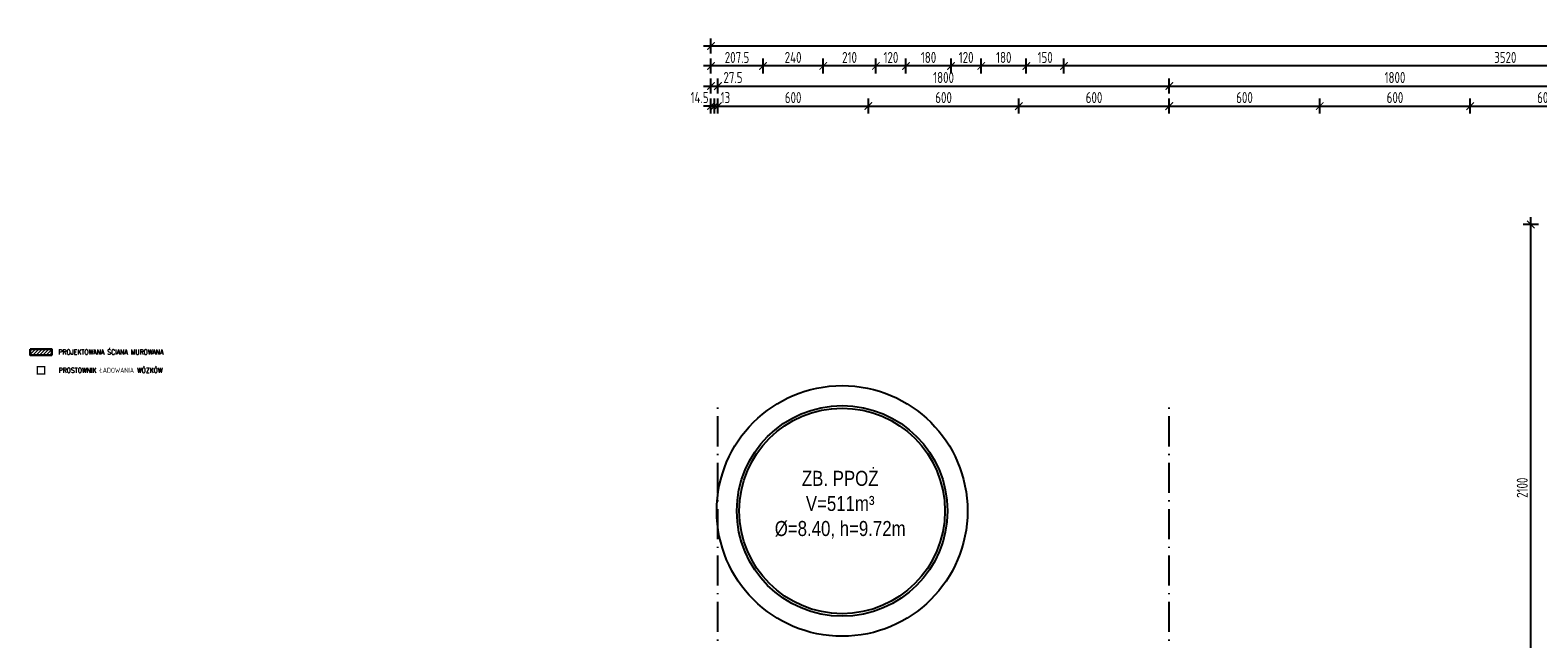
# Model space of a CAD drawing. Extents: x 153948 to 285449, y -89387 to -60195.
# Tile 52 of 101: x 245978 to 251990, y -74312 to -71884. Entities that reach past the tile are written whole.
import ezdxf
from ezdxf.enums import TextEntityAlignment as Align

# ---------------------------------------------------------------- set-up
doc = ezdxf.new("R2010")
doc.units = 0
doc.header["$LTSCALE"] = 100
doc.header["$MEASUREMENT"] = 0
doc.header["$PDMODE"] = 1
doc.linetypes.add('ACAD_ISO10W100', pattern=[18.5, 12, -3, 0.5, -3])
doc.linetypes.add('DASHED2', pattern=[0.375, 0.25, -0.125])
doc.layers.get('0').update_dxf_attribs({"linetype": 'CONTINUOUS'})
doc.layers.get('DEFPOINTS').update_dxf_attribs({"linetype": 'CONTINUOUS'})
doc.layers.add('A-PROSTOWNIK', color=7, linetype='CONTINUOUS', true_color=0xff0f0f)
doc.layers.add('A-SCIANA MUR', color=2, linetype='CONTINUOUS', lineweight=30)
for name, color, linetype in [('ELEM. ZEW.', 3, 'CONTINUOUS'), ('FUNDAMENTY', 5, 'DASHED2'), ('OSIE', 8, 'ACAD_ISO10W100'), ('R-----OP', 2, 'CONTINUOUS'), ('WYMIARY', 1, 'CONTINUOUS')]:
    doc.layers.add(name, color=color, linetype=linetype)
doc.styles.add('DYBY-NORMALNY-0-8-N', font='ROMANS.SHX', dxfattribs={"width": 0.8})
doc.styles.add('STYLE2', font='isocp.shx', dxfattribs={"width": 0.8})
doc.dimstyles.new('KRESKI_100', dxfattribs={"dimscale": 20, "dimtxt": 2.2, "dimasz": 1.5, "dimexe": 1.5, "dimexo": 1.5, "dimgap": 0.6, "dimtad": 1, "dimdec": 1, "dimrnd": 0.5, "dimdsep": 46, "dimtxsty": 'STYLE2', "dimblk1": 'ARCHTICK', "dimblk2": 'ARCHTICK', "dimsah": 1, "dimcen": 2.5, "dimdle": 1.5, "dimclrd": 10, "dimclre": 10, "dimclrt": 15, "dimadec": 0, "dimazin": 0, "dimtfac": 1, "dimtdec": 1, "dimtmove": 1, "dimatfit": 3, "dimldrblk": 'ARCHTICK', "dimfxl": 1.5, "dimfxlon": 1, "dimtolj": 1, "dimtzin": 0, "dimarcsym": 0})

# ---------------------------------------------------------------- blocks, each defined once
blk = doc.blocks.new('_ARCHTICK')
at = {"color": 0, "linetype": 'ByBlock', "const_width": 0.15}
blk.add_lwpolyline([(-0.5, -0.5), (0.5, 0.5)], dxfattribs=at)
blk = doc.blocks.new('*D81')
at = {"layer": 'DEFPOINTS', "color": 0, "ltscale": 0.1, "transparency": 16777216}
for p in [(260307.9, -71947), (248692.9, -74816), (260307.9, -74816)]:
    blk.add_point(p, dxfattribs=at)
at = {"layer": 'WYMIARY', "color": 10, "lineweight": -2, "ltscale": 0.1, "transparency": 16777216}
for p, q in [((248662.9, -71947), (260337.9, -71947)), ((248692.9, -71977), (248692.9, -71917)), ((260307.9, -71977), (260307.9, -71917))]:
    blk.add_line(p, q, dxfattribs=at)
at = {"layer": 'WYMIARY', "color": 10, "lineweight": -2, "ltscale": 0.1, "transparency": 16777216, "xscale": 30, "yscale": 30, "zscale": 30, "rotation": 180}
blk.add_blockref('_ARCHTICK', (248692.9, -71947), dxfattribs=at)
at = {"layer": 'WYMIARY', "color": 10, "lineweight": -2, "ltscale": 0.1, "transparency": 16777216, "xscale": 30, "yscale": 30, "zscale": 30}
blk.add_blockref('_ARCHTICK', (260307.9, -71947), dxfattribs=at)
at = {"layer": 'WYMIARY', "color": 15, "ltscale": 0.1, "transparency": 16777216, "insert": (254500.4, -71913), "char_height": 44, "attachment_point": 5, "style": 'STYLE2'}
blk.add_mtext('\\A1;11615', dxfattribs=at)
blk = doc.blocks.new('*D93')
at = {"layer": 'DEFPOINTS', "color": 0, "ltscale": 0.1, "transparency": 16777216}
for p in [(250100.4, -72027), (250100.4, -72107), (253620.4, -72107)]:
    blk.add_point(p, dxfattribs=at)
at = {"layer": 'WYMIARY', "color": 10, "lineweight": -2, "ltscale": 0.1, "transparency": 16777216}
for p, q in [((250100.4, -72057), (250100.4, -71997)), ((253620.4, -72057), (253620.4, -71997)), ((253650.4, -72027), (250070.4, -72027))]:
    blk.add_line(p, q, dxfattribs=at)
at = {"layer": 'WYMIARY', "color": 10, "lineweight": -2, "ltscale": 0.1, "transparency": 16777216, "xscale": 30, "yscale": 30, "zscale": 30, "rotation": 180}
blk.add_blockref('_ARCHTICK', (250100.4, -72027), dxfattribs=at)
at = {"layer": 'WYMIARY', "color": 10, "lineweight": -2, "ltscale": 0.1, "transparency": 16777216, "xscale": 30, "yscale": 30, "zscale": 30}
blk.add_blockref('_ARCHTICK', (253620.4, -72027), dxfattribs=at)
at = {"layer": 'WYMIARY', "color": 15, "ltscale": 0.1, "transparency": 16777216, "insert": (251860.4, -71993), "char_height": 44, "attachment_point": 5, "style": 'STYLE2'}
blk.add_mtext('\\A1;3520', dxfattribs=at)
blk = doc.blocks.new('*D94')
at = {"layer": 'DEFPOINTS', "color": 0, "ltscale": 0.1, "transparency": 16777216}
for p in [(249950.4, -72027), (249950.4, -72107), (250100.4, -72107)]:
    blk.add_point(p, dxfattribs=at)
at = {"layer": 'WYMIARY', "color": 10, "lineweight": -2, "ltscale": 0.1, "transparency": 16777216}
for p, q in [((249950.4, -72057), (249950.4, -71997)), ((250100.4, -72057), (250100.4, -71997)), ((250130.4, -72027), (249920.4, -72027))]:
    blk.add_line(p, q, dxfattribs=at)
at = {"layer": 'WYMIARY', "color": 10, "lineweight": -2, "ltscale": 0.1, "transparency": 16777216, "xscale": 30, "yscale": 30, "zscale": 30, "rotation": 180}
blk.add_blockref('_ARCHTICK', (249950.4, -72027), dxfattribs=at)
at = {"layer": 'WYMIARY', "color": 10, "lineweight": -2, "ltscale": 0.1, "transparency": 16777216, "xscale": 30, "yscale": 30, "zscale": 30}
blk.add_blockref('_ARCHTICK', (250100.4, -72027), dxfattribs=at)
at = {"layer": 'WYMIARY', "color": 15, "ltscale": 0.1, "transparency": 16777216, "insert": (250025.4, -71993), "char_height": 44, "attachment_point": 5, "style": 'STYLE2'}
blk.add_mtext('\\A1;150', dxfattribs=at)
blk = doc.blocks.new('*D95')
at = {"layer": 'DEFPOINTS', "color": 0, "ltscale": 0.1, "transparency": 16777216}
for p in [(249770.4, -72027), (249770.4, -72107), (249950.4, -72107)]:
    blk.add_point(p, dxfattribs=at)
at = {"layer": 'WYMIARY', "color": 10, "lineweight": -2, "ltscale": 0.1, "transparency": 16777216}
for p, q in [((249770.4, -72057), (249770.4, -71997)), ((249950.4, -72057), (249950.4, -71997)), ((249980.4, -72027), (249740.4, -72027))]:
    blk.add_line(p, q, dxfattribs=at)
at = {"layer": 'WYMIARY', "color": 10, "lineweight": -2, "ltscale": 0.1, "transparency": 16777216, "xscale": 30, "yscale": 30, "zscale": 30, "rotation": 180}
blk.add_blockref('_ARCHTICK', (249770.4, -72027), dxfattribs=at)
at = {"layer": 'WYMIARY', "color": 10, "lineweight": -2, "ltscale": 0.1, "transparency": 16777216, "xscale": 30, "yscale": 30, "zscale": 30}
blk.add_blockref('_ARCHTICK', (249950.4, -72027), dxfattribs=at)
at = {"layer": 'WYMIARY', "color": 15, "ltscale": 0.1, "transparency": 16777216, "insert": (249860.4, -71993), "char_height": 44, "attachment_point": 5, "style": 'STYLE2'}
blk.add_mtext('\\A1;180', dxfattribs=at)
blk = doc.blocks.new('*D96')
at = {"layer": 'DEFPOINTS', "color": 0, "ltscale": 0.1, "transparency": 16777216}
for p in [(249650.4, -72027), (249650.4, -72107), (249770.4, -72107)]:
    blk.add_point(p, dxfattribs=at)
at = {"layer": 'WYMIARY', "color": 10, "lineweight": -2, "ltscale": 0.1, "transparency": 16777216}
for p, q in [((249650.4, -72057), (249650.4, -71997)), ((249770.4, -72057), (249770.4, -71997)), ((249800.4, -72027), (249620.4, -72027))]:
    blk.add_line(p, q, dxfattribs=at)
at = {"layer": 'WYMIARY', "color": 10, "lineweight": -2, "ltscale": 0.1, "transparency": 16777216, "xscale": 30, "yscale": 30, "zscale": 30, "rotation": 180}
blk.add_blockref('_ARCHTICK', (249650.4, -72027), dxfattribs=at)
at = {"layer": 'WYMIARY', "color": 10, "lineweight": -2, "ltscale": 0.1, "transparency": 16777216, "xscale": 30, "yscale": 30, "zscale": 30}
blk.add_blockref('_ARCHTICK', (249770.4, -72027), dxfattribs=at)
at = {"layer": 'WYMIARY', "color": 15, "ltscale": 0.1, "transparency": 16777216, "insert": (249710.4, -71993), "char_height": 44, "attachment_point": 5, "style": 'STYLE2'}
blk.add_mtext('\\A1;120', dxfattribs=at)
blk = doc.blocks.new('*D97')
at = {"layer": 'DEFPOINTS', "color": 0, "ltscale": 0.1, "transparency": 16777216}
for p in [(249470.4, -72027), (249470.4, -72107), (249650.4, -72107)]:
    blk.add_point(p, dxfattribs=at)
at = {"layer": 'WYMIARY', "color": 10, "lineweight": -2, "ltscale": 0.1, "transparency": 16777216}
for p, q in [((249470.4, -72057), (249470.4, -71997)), ((249650.4, -72057), (249650.4, -71997)), ((249680.4, -72027), (249440.4, -72027))]:
    blk.add_line(p, q, dxfattribs=at)
at = {"layer": 'WYMIARY', "color": 10, "lineweight": -2, "ltscale": 0.1, "transparency": 16777216, "xscale": 30, "yscale": 30, "zscale": 30, "rotation": 180}
blk.add_blockref('_ARCHTICK', (249470.4, -72027), dxfattribs=at)
at = {"layer": 'WYMIARY', "color": 10, "lineweight": -2, "ltscale": 0.1, "transparency": 16777216, "xscale": 30, "yscale": 30, "zscale": 30}
blk.add_blockref('_ARCHTICK', (249650.4, -72027), dxfattribs=at)
at = {"layer": 'WYMIARY', "color": 15, "ltscale": 0.1, "transparency": 16777216, "insert": (249560.4, -71993), "char_height": 44, "attachment_point": 5, "style": 'STYLE2'}
blk.add_mtext('\\A1;180', dxfattribs=at)
blk = doc.blocks.new('*D98')
at = {"layer": 'DEFPOINTS', "color": 0, "ltscale": 0.1, "transparency": 16777216}
for p in [(249350.4, -72027), (249350.4, -72107), (249470.4, -72107)]:
    blk.add_point(p, dxfattribs=at)
at = {"layer": 'WYMIARY', "color": 10, "lineweight": -2, "ltscale": 0.1, "transparency": 16777216}
for p, q in [((249350.4, -72057), (249350.4, -71997)), ((249470.4, -72057), (249470.4, -71997)), ((249500.4, -72027), (249320.4, -72027))]:
    blk.add_line(p, q, dxfattribs=at)
at = {"layer": 'WYMIARY', "color": 10, "lineweight": -2, "ltscale": 0.1, "transparency": 16777216, "xscale": 30, "yscale": 30, "zscale": 30, "rotation": 180}
blk.add_blockref('_ARCHTICK', (249350.4, -72027), dxfattribs=at)
at = {"layer": 'WYMIARY', "color": 10, "lineweight": -2, "ltscale": 0.1, "transparency": 16777216, "xscale": 30, "yscale": 30, "zscale": 30}
blk.add_blockref('_ARCHTICK', (249470.4, -72027), dxfattribs=at)
at = {"layer": 'WYMIARY', "color": 15, "ltscale": 0.1, "transparency": 16777216, "insert": (249410.4, -71993), "char_height": 44, "attachment_point": 5, "style": 'STYLE2'}
blk.add_mtext('\\A1;120', dxfattribs=at)
blk = doc.blocks.new('*D99')
at = {"layer": 'DEFPOINTS', "color": 0, "ltscale": 0.1, "transparency": 16777216}
for p in [(249140.4, -72027), (249140.4, -72107), (249350.4, -72107)]:
    blk.add_point(p, dxfattribs=at)
at = {"layer": 'WYMIARY', "color": 10, "lineweight": -2, "ltscale": 0.1, "transparency": 16777216}
for p, q in [((249140.4, -72057), (249140.4, -71997)), ((249350.4, -72057), (249350.4, -71997)), ((249380.4, -72027), (249110.4, -72027))]:
    blk.add_line(p, q, dxfattribs=at)
at = {"layer": 'WYMIARY', "color": 10, "lineweight": -2, "ltscale": 0.1, "transparency": 16777216, "xscale": 30, "yscale": 30, "zscale": 30, "rotation": 180}
blk.add_blockref('_ARCHTICK', (249140.4, -72027), dxfattribs=at)
at = {"layer": 'WYMIARY', "color": 10, "lineweight": -2, "ltscale": 0.1, "transparency": 16777216, "xscale": 30, "yscale": 30, "zscale": 30}
blk.add_blockref('_ARCHTICK', (249350.4, -72027), dxfattribs=at)
at = {"layer": 'WYMIARY', "color": 15, "ltscale": 0.1, "transparency": 16777216, "insert": (249245.4, -71993), "char_height": 44, "attachment_point": 5, "style": 'STYLE2'}
blk.add_mtext('\\A1;210', dxfattribs=at)
blk = doc.blocks.new('*D100')
at = {"layer": 'DEFPOINTS', "color": 0, "ltscale": 0.1, "transparency": 16777216}
for p in [(248900.4, -72027), (248900.4, -72107), (249140.4, -72107)]:
    blk.add_point(p, dxfattribs=at)
at = {"layer": 'WYMIARY', "color": 10, "lineweight": -2, "ltscale": 0.1, "transparency": 16777216}
for p, q in [((248900.4, -72057), (248900.4, -71997)), ((249140.4, -72057), (249140.4, -71997)), ((249170.4, -72027), (248870.4, -72027))]:
    blk.add_line(p, q, dxfattribs=at)
at = {"layer": 'WYMIARY', "color": 10, "lineweight": -2, "ltscale": 0.1, "transparency": 16777216, "xscale": 30, "yscale": 30, "zscale": 30, "rotation": 180}
blk.add_blockref('_ARCHTICK', (248900.4, -72027), dxfattribs=at)
at = {"layer": 'WYMIARY', "color": 10, "lineweight": -2, "ltscale": 0.1, "transparency": 16777216, "xscale": 30, "yscale": 30, "zscale": 30}
blk.add_blockref('_ARCHTICK', (249140.4, -72027), dxfattribs=at)
at = {"layer": 'WYMIARY', "color": 15, "ltscale": 0.1, "transparency": 16777216, "insert": (249020.4, -71993), "char_height": 44, "attachment_point": 5, "style": 'STYLE2'}
blk.add_mtext('\\A1;240', dxfattribs=at)
blk = doc.blocks.new('*D101')
at = {"layer": 'DEFPOINTS', "color": 0, "ltscale": 0.1, "transparency": 16777216}
for p in [(248692.9, -72027), (248692.9, -74816), (248900.4, -74816)]:
    blk.add_point(p, dxfattribs=at)
at = {"layer": 'WYMIARY', "color": 10, "lineweight": -2, "ltscale": 0.1, "transparency": 16777216}
for p, q in [((248692.9, -72057), (248692.9, -71997)), ((248900.4, -72057), (248900.4, -71997)), ((248930.4, -72027), (248662.9, -72027))]:
    blk.add_line(p, q, dxfattribs=at)
at = {"layer": 'WYMIARY', "color": 10, "lineweight": -2, "ltscale": 0.1, "transparency": 16777216, "xscale": 30, "yscale": 30, "zscale": 30, "rotation": 180}
blk.add_blockref('_ARCHTICK', (248692.9, -72027), dxfattribs=at)
at = {"layer": 'WYMIARY', "color": 10, "lineweight": -2, "ltscale": 0.1, "transparency": 16777216, "xscale": 30, "yscale": 30, "zscale": 30}
blk.add_blockref('_ARCHTICK', (248900.4, -72027), dxfattribs=at)
at = {"layer": 'WYMIARY', "color": 15, "ltscale": 0.1, "transparency": 16777216, "insert": (248796.7, -71993), "char_height": 44, "attachment_point": 5, "style": 'STYLE2'}
blk.add_mtext('\\A1;207.5', dxfattribs=at)
blk = doc.blocks.new('*D102')
at = {"layer": 'DEFPOINTS', "color": 0, "ltscale": 0.1, "transparency": 16777216}
for p in [(248720.4, -72107), (248720.4, -72187), (248692.9, -74816)]:
    blk.add_point(p, dxfattribs=at)
at = {"layer": 'WYMIARY', "color": 10, "lineweight": -2, "ltscale": 0.1, "transparency": 16777216}
for p, q in [((248692.9, -72137), (248692.9, -72077)), ((248720.4, -72137), (248720.4, -72077)), ((248662.9, -72107), (248750.4, -72107))]:
    blk.add_line(p, q, dxfattribs=at)
at = {"layer": 'WYMIARY', "color": 10, "lineweight": -2, "ltscale": 0.1, "transparency": 16777216, "xscale": 30, "yscale": 30, "zscale": 30, "rotation": 180}
blk.add_blockref('_ARCHTICK', (248692.9, -72107), dxfattribs=at)
at = {"layer": 'WYMIARY', "color": 10, "lineweight": -2, "ltscale": 0.1, "transparency": 16777216, "xscale": 30, "yscale": 30, "zscale": 30}
blk.add_blockref('_ARCHTICK', (248720.4, -72107), dxfattribs=at)
at = {"layer": 'WYMIARY', "color": 15, "ltscale": 0.1, "transparency": 16777216, "insert": (248780.6, -72073), "char_height": 44, "attachment_point": 5, "style": 'STYLE2'}
blk.add_mtext('\\A1;27.5', dxfattribs=at)
blk = doc.blocks.new('*D103')
at = {"layer": 'DEFPOINTS', "color": 0, "ltscale": 0.1, "transparency": 16777216}
for p in [(250520.4, -72107), (248720.4, -72187), (250520.4, -72187)]:
    blk.add_point(p, dxfattribs=at)
at = {"layer": 'WYMIARY', "color": 10, "lineweight": -2, "ltscale": 0.1, "transparency": 16777216}
for p, q in [((248720.4, -72137), (248720.4, -72077)), ((250520.4, -72137), (250520.4, -72077)), ((248690.4, -72107), (250550.4, -72107))]:
    blk.add_line(p, q, dxfattribs=at)
at = {"layer": 'WYMIARY', "color": 10, "lineweight": -2, "ltscale": 0.1, "transparency": 16777216, "xscale": 30, "yscale": 30, "zscale": 30, "rotation": 180}
blk.add_blockref('_ARCHTICK', (248720.4, -72107), dxfattribs=at)
at = {"layer": 'WYMIARY', "color": 10, "lineweight": -2, "ltscale": 0.1, "transparency": 16777216, "xscale": 30, "yscale": 30, "zscale": 30}
blk.add_blockref('_ARCHTICK', (250520.4, -72107), dxfattribs=at)
at = {"layer": 'WYMIARY', "color": 15, "ltscale": 0.1, "transparency": 16777216, "insert": (249620.4, -72073), "char_height": 44, "attachment_point": 5, "style": 'STYLE2'}
blk.add_mtext('\\A1;1800', dxfattribs=at)
blk = doc.blocks.new('*D104')
at = {"layer": 'DEFPOINTS', "color": 0, "ltscale": 0.1, "transparency": 16777216}
for p in [(252320.4, -72107), (250520.4, -72187), (252320.4, -72187)]:
    blk.add_point(p, dxfattribs=at)
at = {"layer": 'WYMIARY', "color": 10, "lineweight": -2, "ltscale": 0.1, "transparency": 16777216}
for p, q in [((250520.4, -72137), (250520.4, -72077)), ((252320.4, -72137), (252320.4, -72077)), ((250490.4, -72107), (252350.4, -72107))]:
    blk.add_line(p, q, dxfattribs=at)
at = {"layer": 'WYMIARY', "color": 10, "lineweight": -2, "ltscale": 0.1, "transparency": 16777216, "xscale": 30, "yscale": 30, "zscale": 30, "rotation": 180}
blk.add_blockref('_ARCHTICK', (250520.4, -72107), dxfattribs=at)
at = {"layer": 'WYMIARY', "color": 10, "lineweight": -2, "ltscale": 0.1, "transparency": 16777216, "xscale": 30, "yscale": 30, "zscale": 30}
blk.add_blockref('_ARCHTICK', (252320.4, -72107), dxfattribs=at)
at = {"layer": 'WYMIARY', "color": 15, "ltscale": 0.1, "transparency": 16777216, "insert": (251420.4, -72073), "char_height": 44, "attachment_point": 5, "style": 'STYLE2'}
blk.add_mtext('\\A1;1800', dxfattribs=at)
blk = doc.blocks.new('*D112')
at = {"layer": 'DEFPOINTS', "color": 0, "ltscale": 0.1, "transparency": 16777216}
for p in [(248707.4, -72187), (248707.4, -72267), (248692.9, -74816)]:
    blk.add_point(p, dxfattribs=at)
at = {"layer": 'WYMIARY', "color": 10, "lineweight": -2, "ltscale": 0.1, "transparency": 16777216}
for p, q in [((248692.9, -72187), (248662.9, -72187)), ((248692.9, -72217), (248692.9, -72157)), ((248692.9, -72187), (248707.4, -72187)), ((248707.4, -72217), (248707.4, -72157)), ((248707.4, -72187), (248737.4, -72187))]:
    blk.add_line(p, q, dxfattribs=at)
at = {"layer": 'WYMIARY', "color": 10, "lineweight": -2, "ltscale": 0.1, "transparency": 16777216, "xscale": 30, "yscale": 30, "zscale": 30}
blk.add_blockref('_ARCHTICK', (248692.9, -72187), dxfattribs=at)
at = {"layer": 'WYMIARY', "color": 10, "lineweight": -2, "ltscale": 0.1, "transparency": 16777216, "xscale": 30, "yscale": 30, "zscale": 30, "rotation": 180}
blk.add_blockref('_ARCHTICK', (248707.4, -72187), dxfattribs=at)
at = {"layer": 'WYMIARY', "color": 15, "ltscale": 0.1, "transparency": 16777216, "insert": (248647.4, -72153), "char_height": 44, "attachment_point": 5, "style": 'STYLE2'}
blk.add_mtext('\\A1;14.5', dxfattribs=at)
blk = doc.blocks.new('*D113')
at = {"layer": 'DEFPOINTS', "color": 0, "ltscale": 0.1, "transparency": 16777216}
for p in [(248720.4, -72187), (248707.4, -72267), (248720.4, -72267)]:
    blk.add_point(p, dxfattribs=at)
at = {"layer": 'WYMIARY', "color": 10, "lineweight": -2, "ltscale": 0.1, "transparency": 16777216}
for p, q in [((248707.4, -72187), (248677.4, -72187)), ((248707.4, -72217), (248707.4, -72157)), ((248707.4, -72187), (248720.4, -72187)), ((248720.4, -72217), (248720.4, -72157)), ((248720.4, -72187), (248750.4, -72187))]:
    blk.add_line(p, q, dxfattribs=at)
at = {"layer": 'WYMIARY', "color": 10, "lineweight": -2, "ltscale": 0.1, "transparency": 16777216, "xscale": 30, "yscale": 30, "zscale": 30}
blk.add_blockref('_ARCHTICK', (248707.4, -72187), dxfattribs=at)
at = {"layer": 'WYMIARY', "color": 10, "lineweight": -2, "ltscale": 0.1, "transparency": 16777216, "xscale": 30, "yscale": 30, "zscale": 30, "rotation": 180}
blk.add_blockref('_ARCHTICK', (248720.4, -72187), dxfattribs=at)
at = {"layer": 'WYMIARY', "color": 15, "ltscale": 0.1, "transparency": 16777216, "insert": (248750.4, -72153), "char_height": 44, "attachment_point": 5, "style": 'STYLE2'}
blk.add_mtext('\\A1;13', dxfattribs=at)
blk = doc.blocks.new('*D114')
at = {"layer": 'DEFPOINTS', "color": 0, "ltscale": 0.1, "transparency": 16777216}
for p in [(249320.4, -72187), (249320.4, -72267), (248720.4, -72347)]:
    blk.add_point(p, dxfattribs=at)
at = {"layer": 'WYMIARY', "color": 10, "lineweight": -2, "ltscale": 0.1, "transparency": 16777216}
for p, q in [((248690.4, -72187), (249350.4, -72187)), ((248720.4, -72217), (248720.4, -72157)), ((249320.4, -72217), (249320.4, -72157))]:
    blk.add_line(p, q, dxfattribs=at)
at = {"layer": 'WYMIARY', "color": 10, "lineweight": -2, "ltscale": 0.1, "transparency": 16777216, "xscale": 30, "yscale": 30, "zscale": 30, "rotation": 180}
blk.add_blockref('_ARCHTICK', (248720.4, -72187), dxfattribs=at)
at = {"layer": 'WYMIARY', "color": 10, "lineweight": -2, "ltscale": 0.1, "transparency": 16777216, "xscale": 30, "yscale": 30, "zscale": 30}
blk.add_blockref('_ARCHTICK', (249320.4, -72187), dxfattribs=at)
at = {"layer": 'WYMIARY', "color": 15, "ltscale": 0.1, "transparency": 16777216, "insert": (249020.4, -72153), "char_height": 44, "attachment_point": 5, "style": 'STYLE2'}
blk.add_mtext('\\A1;600', dxfattribs=at)
blk = doc.blocks.new('*D115')
at = {"layer": 'DEFPOINTS', "color": 0, "ltscale": 0.1, "transparency": 16777216}
for p in [(249920.4, -72187), (249320.4, -72267), (249920.4, -72267)]:
    blk.add_point(p, dxfattribs=at)
at = {"layer": 'WYMIARY', "color": 10, "lineweight": -2, "ltscale": 0.1, "transparency": 16777216}
for p, q in [((249290.4, -72187), (249950.4, -72187)), ((249320.4, -72217), (249320.4, -72157)), ((249920.4, -72217), (249920.4, -72157))]:
    blk.add_line(p, q, dxfattribs=at)
at = {"layer": 'WYMIARY', "color": 10, "lineweight": -2, "ltscale": 0.1, "transparency": 16777216, "xscale": 30, "yscale": 30, "zscale": 30, "rotation": 180}
blk.add_blockref('_ARCHTICK', (249320.4, -72187), dxfattribs=at)
at = {"layer": 'WYMIARY', "color": 10, "lineweight": -2, "ltscale": 0.1, "transparency": 16777216, "xscale": 30, "yscale": 30, "zscale": 30}
blk.add_blockref('_ARCHTICK', (249920.4, -72187), dxfattribs=at)
at = {"layer": 'WYMIARY', "color": 15, "ltscale": 0.1, "transparency": 16777216, "insert": (249620.4, -72153), "char_height": 44, "attachment_point": 5, "style": 'STYLE2'}
blk.add_mtext('\\A1;600', dxfattribs=at)
blk = doc.blocks.new('*D116')
at = {"layer": 'DEFPOINTS', "color": 0, "ltscale": 0.1, "transparency": 16777216}
for p in [(250520.4, -72187), (250520.4, -72267), (249920.4, -74482.3)]:
    blk.add_point(p, dxfattribs=at)
at = {"layer": 'WYMIARY', "color": 10, "lineweight": -2, "ltscale": 0.1, "transparency": 16777216}
for p, q in [((249890.4, -72187), (250550.4, -72187)), ((249920.4, -72217), (249920.4, -72157)), ((250520.4, -72217), (250520.4, -72157))]:
    blk.add_line(p, q, dxfattribs=at)
at = {"layer": 'WYMIARY', "color": 10, "lineweight": -2, "ltscale": 0.1, "transparency": 16777216, "xscale": 30, "yscale": 30, "zscale": 30, "rotation": 180}
blk.add_blockref('_ARCHTICK', (249920.4, -72187), dxfattribs=at)
at = {"layer": 'WYMIARY', "color": 10, "lineweight": -2, "ltscale": 0.1, "transparency": 16777216, "xscale": 30, "yscale": 30, "zscale": 30}
blk.add_blockref('_ARCHTICK', (250520.4, -72187), dxfattribs=at)
at = {"layer": 'WYMIARY', "color": 15, "ltscale": 0.1, "transparency": 16777216, "insert": (250220.4, -72153), "char_height": 44, "attachment_point": 5, "style": 'STYLE2'}
blk.add_mtext('\\A1;600', dxfattribs=at)
blk = doc.blocks.new('*D117')
at = {"layer": 'DEFPOINTS', "color": 0, "ltscale": 0.1, "transparency": 16777216}
for p in [(251120.4, -72187), (250520.4, -72267), (251120.4, -72267)]:
    blk.add_point(p, dxfattribs=at)
at = {"layer": 'WYMIARY', "color": 10, "lineweight": -2, "ltscale": 0.1, "transparency": 16777216}
for p, q in [((250490.4, -72187), (251150.4, -72187)), ((250520.4, -72217), (250520.4, -72157)), ((251120.4, -72217), (251120.4, -72157))]:
    blk.add_line(p, q, dxfattribs=at)
at = {"layer": 'WYMIARY', "color": 10, "lineweight": -2, "ltscale": 0.1, "transparency": 16777216, "xscale": 30, "yscale": 30, "zscale": 30, "rotation": 180}
blk.add_blockref('_ARCHTICK', (250520.4, -72187), dxfattribs=at)
at = {"layer": 'WYMIARY', "color": 10, "lineweight": -2, "ltscale": 0.1, "transparency": 16777216, "xscale": 30, "yscale": 30, "zscale": 30}
blk.add_blockref('_ARCHTICK', (251120.4, -72187), dxfattribs=at)
at = {"layer": 'WYMIARY', "color": 15, "ltscale": 0.1, "transparency": 16777216, "insert": (250820.4, -72153), "char_height": 44, "attachment_point": 5, "style": 'STYLE2'}
blk.add_mtext('\\A1;600', dxfattribs=at)
blk = doc.blocks.new('*D118')
at = {"layer": 'DEFPOINTS', "color": 0, "ltscale": 0.1, "transparency": 16777216}
for p in [(251720.4, -72187), (251120.4, -72267), (251720.4, -72267)]:
    blk.add_point(p, dxfattribs=at)
at = {"layer": 'WYMIARY', "color": 10, "lineweight": -2, "ltscale": 0.1, "transparency": 16777216}
for p, q in [((251090.4, -72187), (251750.4, -72187)), ((251120.4, -72217), (251120.4, -72157)), ((251720.4, -72217), (251720.4, -72157))]:
    blk.add_line(p, q, dxfattribs=at)
at = {"layer": 'WYMIARY', "color": 10, "lineweight": -2, "ltscale": 0.1, "transparency": 16777216, "xscale": 30, "yscale": 30, "zscale": 30, "rotation": 180}
blk.add_blockref('_ARCHTICK', (251120.4, -72187), dxfattribs=at)
at = {"layer": 'WYMIARY', "color": 10, "lineweight": -2, "ltscale": 0.1, "transparency": 16777216, "xscale": 30, "yscale": 30, "zscale": 30}
blk.add_blockref('_ARCHTICK', (251720.4, -72187), dxfattribs=at)
at = {"layer": 'WYMIARY', "color": 15, "ltscale": 0.1, "transparency": 16777216, "insert": (251420.4, -72153), "char_height": 44, "attachment_point": 5, "style": 'STYLE2'}
blk.add_mtext('\\A1;600', dxfattribs=at)
blk = doc.blocks.new('*D119')
at = {"layer": 'DEFPOINTS', "color": 0, "ltscale": 0.1, "transparency": 16777216}
for p in [(252320.4, -72187), (252320.4, -72267), (251720.4, -74482.3)]:
    blk.add_point(p, dxfattribs=at)
at = {"layer": 'WYMIARY', "color": 10, "lineweight": -2, "ltscale": 0.1, "transparency": 16777216}
for p, q in [((251690.4, -72187), (252350.4, -72187)), ((251720.4, -72217), (251720.4, -72157)), ((252320.4, -72217), (252320.4, -72157))]:
    blk.add_line(p, q, dxfattribs=at)
at = {"layer": 'WYMIARY', "color": 10, "lineweight": -2, "ltscale": 0.1, "transparency": 16777216, "xscale": 30, "yscale": 30, "zscale": 30, "rotation": 180}
blk.add_blockref('_ARCHTICK', (251720.4, -72187), dxfattribs=at)
at = {"layer": 'WYMIARY', "color": 10, "lineweight": -2, "ltscale": 0.1, "transparency": 16777216, "xscale": 30, "yscale": 30, "zscale": 30}
blk.add_blockref('_ARCHTICK', (252320.4, -72187), dxfattribs=at)
at = {"layer": 'WYMIARY', "color": 15, "ltscale": 0.1, "transparency": 16777216, "insert": (252020.4, -72153), "char_height": 44, "attachment_point": 5, "style": 'STYLE2'}
blk.add_mtext('\\A1;600', dxfattribs=at)
blk = doc.blocks.new('*D407')
at = {"layer": 'DEFPOINTS', "color": 0, "ltscale": 0.1, "transparency": 16777216}
for p in [(251962.2, -72659.5), (252036.9, -72659.5), (252036.9, -74759.5)]:
    blk.add_point(p, dxfattribs=at)
at = {"layer": 'WYMIARY', "color": 10, "lineweight": -2, "ltscale": 0.1, "transparency": 16777216}
for p, q in [((251992.2, -72659.5), (251932.2, -72659.5)), ((251962.2, -74789.5), (251962.2, -72629.5)), ((251992.2, -74759.5), (251932.2, -74759.5))]:
    blk.add_line(p, q, dxfattribs=at)
at = {"layer": 'WYMIARY', "color": 10, "lineweight": -2, "ltscale": 0.1, "transparency": 16777216, "xscale": 30, "yscale": 30, "zscale": 30}
for p, rotation in [((251962.2, -72659.5), 90), ((251962.2, -74759.5), 270)]:
    blk.add_blockref('_ARCHTICK', p, dxfattribs=dict(at, rotation=rotation))
at = {"layer": 'WYMIARY', "color": 15, "ltscale": 0.1, "transparency": 16777216, "insert": (251928.2, -73709.5), "char_height": 44, "attachment_point": 5, "rotation": 90, "style": 'STYLE2'}
blk.add_mtext('\\A1;2100', dxfattribs=at)

msp = doc.modelspace()

# ---------------------------------------------------------------- hatches: boundary and pattern name
at = {"layer": 'A-SCIANA MUR', "lineweight": 9, "ltscale": 0.1}
h = msp.add_hatch(dxfattribs=at)
h.set_pattern_fill('ANSI31', color=8, scale=75)
h.set_pattern_definition([(45, (-2875.453, 3471.777), (-6.62912607, 6.62912607), [])])
h.paths.add_polyline_path([(246064.32, -73180.27), (246064.32, -73156.27), (245977.95, -73156.27), (245977.95, -73180.27)])

# ---------------------------------------------------------------- linework, layer by layer
at = {"layer": 'A-PROSTOWNIK', "ltscale": 0.1, "const_width": 5}
msp.add_lwpolyline([(246006.14, -73256.06), (246036.14, -73256.06), (246036.14, -73226.06), (246006.14, -73226.06)], close=True, dxfattribs=at)
at = {"layer": 'A-SCIANA MUR', "ltscale": 0.1}
msp.add_lwpolyline([(245977.95, -73156.27), (246064.32, -73156.27), (246064.32, -73180.27), (245977.95, -73180.27)], close=True, dxfattribs=at)
at = {"layer": 'ELEM. ZEW.', "ltscale": 0.1}
for radius in [420, 410]:
    msp.add_circle((249215.9, -73802.05), radius, dxfattribs=at)
at = {"layer": 'FUNDAMENTY', "linetype": 'Continuous'}
msp.add_circle((249215.9, -73802.05), 500, dxfattribs=at)
at = {"layer": 'OSIE', "ltscale": 0.1}
for p, q in [((248720.4, -86679.55), (248720.4, -73374.65)), ((250520.4, -86679.55), (250520.4, -73374.65))]:
    msp.add_line(p, q, dxfattribs=at)

# ---------------------------------------------------------------- texts
at = {"layer": 'R-----OP', "color": 2, "style": 'DYBY-NORMALNY-0-8-N', "width": 0.8}
for s, p in [('PROJEKTOWANA ŚCIANA MUROWANA', (246090.71, -73168.27)), ('PROSTOWNIK ŁADOWANIA WÓZKÓW', (246091.66, -73240.95))]:
    msp.add_text(s, height=20, dxfattribs=at).set_placement(p, align=Align.MIDDLE_LEFT)
at = {"layer": 'R-----OP', "color": 2, "insert": (249208.16, -73642), "char_height": 60, "attachment_point": 2, "style": 'DYBY-NORMALNY-0-8-N'}
msp.add_mtext('{\\fArial|b0|i0|c238|p34;ZB. PPOŻ\\PV=511m\\C256;³\\P%%C=8.40, h=9.72m}', dxfattribs=at)

# ---------------------------------------------------------------- dimensions: what is measured, and where the dimension line sits
at = {"layer": 'WYMIARY', "ltscale": 0.1}
for base, p1, p2, picture, middle in [((260307.9, -71946.96), (248692.9, -74816.05), (260307.9, -74816.05), '*D81', (254500.4, -71912.96)), ((248692.9, -72026.96), (248900.4, -74816.05), (248692.9, -74816.05), '*D101', (248796.65, -71992.95)), ((248900.4, -72026.96), (249140.4, -72106.96), (248900.4, -72106.96), '*D100', (249020.4, -71992.95)), ((249140.4, -72026.96), (249350.4, -72106.96), (249140.4, -72106.96), '*D99', (249245.4, -71992.95)), ((249350.4, -72026.96), (249470.4, -72106.96), (249350.4, -72106.96), '*D98', (249410.4, -71992.95)), ((249470.4, -72026.96), (249650.4, -72106.96), (249470.4, -72106.96), '*D97', (249560.4, -71992.96)), ((249650.4, -72026.96), (249770.4, -72106.96), (249650.4, -72106.96), '*D96', (249710.4, -71992.95)), ((249770.4, -72026.96), (249950.4, -72106.96), (249770.4, -72106.96), '*D95', (249860.4, -71992.96)), ((249950.4, -72026.96), (250100.4, -72106.96), (249950.4, -72106.96), '*D94', (250025.4, -71992.96)), ((250100.4, -72026.96), (253620.4, -72106.96), (250100.4, -72106.96), '*D93', (251860.4, -71992.95)), ((250520.4, -72106.96), (248720.4, -72186.96), (250520.4, -72186.96), '*D103', (249620.4, -72072.96)), ((252320.4, -72106.96), (250520.4, -72186.96), (252320.4, -72186.96), '*D104', (251420.4, -72072.96)), ((249320.4, -72186.96), (248720.4, -72346.96), (249320.4, -72266.96), '*D114', (249020.4, -72152.96)), ((249920.4, -72186.96), (249320.4, -72266.96), (249920.4, -72266.96), '*D115', (249620.4, -72152.96)), ((250520.4, -72186.96), (249920.4, -74482.32), (250520.4, -72266.96), '*D116', (250220.4, -72152.96)), ((251120.4, -72186.96), (250520.4, -72266.96), (251120.4, -72266.96), '*D117', (250820.4, -72152.96)), ((251720.4, -72186.96), (251120.4, -72266.96), (251720.4, -72266.96), '*D118', (251420.4, -72152.96)), ((252320.4, -72186.96), (251720.4, -74482.32), (252320.4, -72266.96), '*D119', (252020.4, -72152.96))]:
    dim = msp.add_linear_dim(base=base, p1=p1, p2=p2, dimstyle='KRESKI_100', dxfattribs=at)
    dim.commit()
    dim.dimension.update_dxf_attribs({"geometry": picture, "text_midpoint": middle})
for base, p1, p2, picture, middle in [((248720.4, -72106.96), (248692.9, -74816.05), (248720.4, -72186.96), '*D102', (248780.62, -72106.96)), ((248707.4, -72186.96), (248692.9, -74816.05), (248707.4, -72266.96), '*D112', (248647.36, -72186.96)), ((248720.4, -72186.96), (248707.4, -72266.96), (248720.4, -72266.96), '*D113', (248750.4, -72186.96))]:
    dim = msp.add_linear_dim(base=base, p1=p1, p2=p2, dimstyle='KRESKI_100', dxfattribs=at)
    dim.commit()
    dim.dimension.update_dxf_attribs({"geometry": picture, "text_midpoint": middle, "dimtype": 160})
dim = msp.add_linear_dim(base=(251962.21, -72659.55), p1=(252036.95, -74759.55), p2=(252036.95, -72659.55), angle=90, dimstyle='KRESKI_100', dxfattribs=at)
dim.commit()
dim.dimension.update_dxf_attribs({"geometry": '*D407', "text_midpoint": (251928.21, -73709.55)})

doc.saveas('drawing.dxf')
